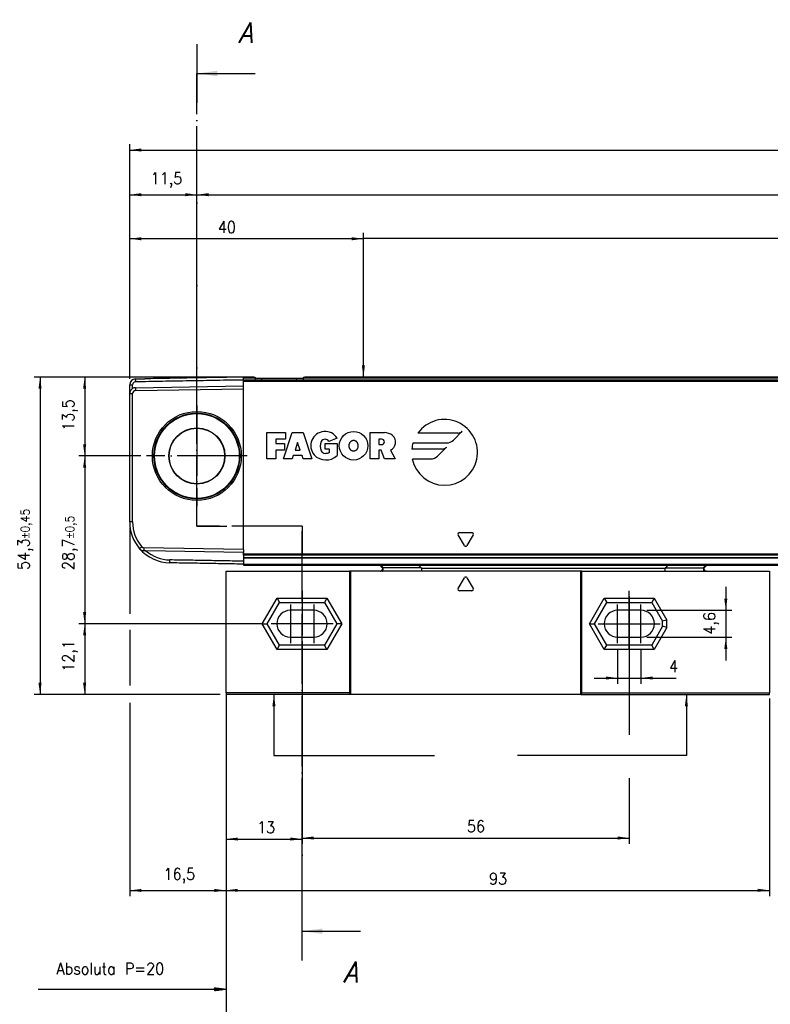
# Model space of a CAD drawing. Header units: millimetres. Extents: x -500 to 1129, y -592 to 328.
# Tile 3 of 23: x -373 to -244, y 64 to 232. Entities that reach past the tile are written whole.
import ezdxf

# ---------------------------------------------------------------- set-up
doc = ezdxf.new("R2010")
doc.units = ezdxf.units.MM
doc.linetypes.add('DOT_CENTER', pattern=[14, 12, -1, 0, -1])
doc.layers.add('1', color=7, linetype='Continuous')
doc.styles.add('CONVERTER_11', font='txt.shx', dxfattribs={"width": 0.9})
doc.styles.add('CONVERTER_12', font='txt.shx', dxfattribs={"width": 0.9, "oblique": 15})
doc.dimstyles.new('ME10_DIM_20', dxfattribs={"dimtxt": 2, "dimasz": 2, "dimexe": 1, "dimexo": 1, "dimgap": 1, "dimtad": 1, "dimdsep": 46, "dimtxsty": 'CONVERTER_11', "dimsah": 1, "dimcen": 0.09, "dimclrd": 2, "dimclre": 2, "dimclrt": 2, "dimadec": 0, "dimazin": 0, "dimtfac": 1, "dimtdec": 4, "dimtix": 1, "dimtmove": 0, "dimatfit": 3, "dimfxl": 1, "dimtolj": 1, "dimtzin": 0, "dimarcsym": 0})
doc.dimstyles.new('ME10_DIM_21', dxfattribs={"dimtxt": 2, "dimasz": 2, "dimexe": 1, "dimexo": 1, "dimgap": 1, "dimtad": 1, "dimdsep": 46, "dimtxsty": 'CONVERTER_11', "dimsah": 1, "dimcen": 0.09, "dimclrd": 2, "dimclre": 2, "dimclrt": 2, "dimadec": 0, "dimazin": 0, "dimtfac": 1, "dimtdec": 4, "dimtix": 1, "dimtmove": 0, "dimatfit": 3, "dimfxl": 1, "dimtolj": 1, "dimtzin": 0, "dimarcsym": 0})
doc.dimstyles.new('ME10_DIM_24', dxfattribs={"dimtxt": 2, "dimasz": 2, "dimexe": 1, "dimexo": 1, "dimgap": 1, "dimtad": 1, "dimdsep": 46, "dimtxsty": 'CONVERTER_11', "dimsah": 1, "dimcen": 0.09, "dimclrd": 2, "dimclre": 2, "dimclrt": 2, "dimadec": 0, "dimazin": 0, "dimtfac": 1, "dimtdec": 4, "dimtix": 1, "dimtmove": 0, "dimatfit": 3, "dimfxl": 1, "dimtolj": 1, "dimtzin": 0, "dimarcsym": 0})
doc.dimstyles.new('ME10_DIM_26', dxfattribs={"dimtxt": 2, "dimasz": 2, "dimexe": 1, "dimexo": 1, "dimgap": 1, "dimtad": 1, "dimdsep": 46, "dimtxsty": 'CONVERTER_11', "dimsah": 1, "dimcen": 0.09, "dimclrd": 2, "dimclre": 2, "dimclrt": 2, "dimadec": 0, "dimazin": 0, "dimtfac": 1, "dimtdec": 4, "dimtix": 1, "dimtmove": 0, "dimatfit": 3, "dimfxl": 1, "dimtolj": 1, "dimtzin": 0, "dimarcsym": 0})
doc.dimstyles.new('ME10_DIM_27', dxfattribs={"dimtxt": 2, "dimasz": 2, "dimexe": 1, "dimexo": 1, "dimgap": 1, "dimtad": 1, "dimdsep": 46, "dimtxsty": 'CONVERTER_11', "dimsah": 1, "dimcen": 0.09, "dimclrd": 2, "dimclre": 2, "dimclrt": 2, "dimadec": 0, "dimazin": 0, "dimtol": 1, "dimtp": 0.4, "dimtm": 0.4, "dimtfac": 0.75, "dimtdec": 0, "dimtix": 1, "dimtmove": 0, "dimatfit": 3, "dimfxl": 1, "dimtolj": 1, "dimtzin": 0, "dimarcsym": 0})
doc.dimstyles.new('ME10_DIM_28', dxfattribs={"dimtxt": 2, "dimasz": 2, "dimexe": 1, "dimexo": 1, "dimgap": 1, "dimtad": 1, "dimdsep": 46, "dimtxsty": 'CONVERTER_11', "dimsah": 1, "dimcen": 0.09, "dimclrd": 2, "dimclre": 2, "dimclrt": 2, "dimadec": 0, "dimazin": 0, "dimtol": 1, "dimtp": 0.4, "dimtm": 0.4, "dimtfac": 0.75, "dimtdec": 0, "dimtix": 1, "dimtmove": 0, "dimatfit": 3, "dimfxl": 1, "dimtolj": 1, "dimtzin": 0, "dimarcsym": 0})
doc.dimstyles.new('ME10_DIM_29', dxfattribs={"dimtxt": 2, "dimasz": 2, "dimexe": 1, "dimexo": 1, "dimgap": 1, "dimtad": 1, "dimdsep": 46, "dimtxsty": 'CONVERTER_11', "dimsah": 1, "dimcen": 0.09, "dimclrd": 2, "dimclre": 2, "dimclrt": 2, "dimadec": 0, "dimazin": 0, "dimtfac": 1, "dimtdec": 4, "dimtix": 1, "dimtmove": 0, "dimatfit": 3, "dimfxl": 1, "dimtolj": 1, "dimtzin": 0, "dimarcsym": 0})
doc.dimstyles.new('ME10_DIM_30', dxfattribs={"dimtxt": 2, "dimasz": 2, "dimexe": 1, "dimexo": 1, "dimgap": 1, "dimtad": 1, "dimdsep": 46, "dimtxsty": 'CONVERTER_11', "dimsah": 1, "dimcen": 0.09, "dimclrd": 2, "dimclre": 2, "dimclrt": 2, "dimadec": 0, "dimazin": 0, "dimtol": 1, "dimtp": 0.45, "dimtm": 0.45, "dimtfac": 0.75, "dimtdec": 0, "dimtix": 1, "dimtmove": 0, "dimatfit": 3, "dimfxl": 1, "dimtolj": 1, "dimtzin": 0, "dimarcsym": 0})
doc.dimstyles.new('ME10_DIM_31', dxfattribs={"dimtxt": 2, "dimasz": 2, "dimexe": 1, "dimexo": 1, "dimgap": 1, "dimtad": 1, "dimdsep": 46, "dimtxsty": 'CONVERTER_11', "dimsah": 1, "dimcen": 0.09, "dimclrd": 2, "dimclre": 2, "dimclrt": 2, "dimadec": 0, "dimazin": 0, "dimtfac": 1, "dimtdec": 4, "dimtix": 1, "dimtmove": 0, "dimatfit": 3, "dimfxl": 1, "dimtolj": 1, "dimtzin": 0, "dimarcsym": 0})
doc.dimstyles.new('ME10_DIM_32', dxfattribs={"dimtxt": 2, "dimasz": 2, "dimexe": 1, "dimexo": 1, "dimgap": 1, "dimtad": 1, "dimdsep": 46, "dimtxsty": 'CONVERTER_11', "dimsah": 1, "dimcen": 0.09, "dimclrd": 2, "dimclre": 2, "dimclrt": 2, "dimadec": 0, "dimazin": 0, "dimtfac": 1, "dimtdec": 4, "dimtix": 1, "dimtmove": 0, "dimatfit": 3, "dimfxl": 1, "dimtolj": 1, "dimtzin": 0, "dimarcsym": 0})
doc.dimstyles.new('ME10_DIM_33', dxfattribs={"dimtxt": 2, "dimasz": 2, "dimexe": 1, "dimexo": 1, "dimgap": 1, "dimtad": 1, "dimdsep": 46, "dimtxsty": 'CONVERTER_11', "dimsah": 1, "dimcen": 0.09, "dimclrd": 2, "dimclre": 2, "dimclrt": 2, "dimadec": 0, "dimazin": 0, "dimtfac": 1, "dimtdec": 4, "dimtix": 1, "dimtmove": 0, "dimatfit": 3, "dimfxl": 1, "dimtolj": 1, "dimtzin": 0, "dimarcsym": 0})
doc.dimstyles.new('ME10_DIM_34', dxfattribs={"dimtxt": 2, "dimasz": 2, "dimexe": 1, "dimexo": 1, "dimgap": 1, "dimtad": 1, "dimdsep": 46, "dimtxsty": 'CONVERTER_11', "dimsah": 1, "dimcen": 0.09, "dimclrd": 2, "dimclre": 2, "dimclrt": 2, "dimadec": 0, "dimazin": 0, "dimtfac": 1, "dimtdec": 4, "dimtix": 1, "dimtmove": 0, "dimatfit": 3, "dimfxl": 1, "dimtolj": 1, "dimtzin": 0, "dimarcsym": 0})
doc.dimstyles.new('ME10_DIM_35', dxfattribs={"dimtxt": 2, "dimasz": 2, "dimexe": 1, "dimexo": 1, "dimgap": 1, "dimtad": 1, "dimdsep": 46, "dimtxsty": 'CONVERTER_11', "dimsah": 1, "dimcen": 0.09, "dimclrd": 2, "dimclre": 2, "dimclrt": 2, "dimadec": 0, "dimazin": 0, "dimtfac": 1, "dimtdec": 4, "dimtix": 1, "dimtmove": 0, "dimatfit": 3, "dimfxl": 1, "dimtolj": 1, "dimtzin": 0, "dimarcsym": 0})
doc.dimstyles.new('ME10_DIM_36', dxfattribs={"dimtxt": 2, "dimasz": 2, "dimexe": 1, "dimexo": 1, "dimgap": 1, "dimtad": 1, "dimdsep": 46, "dimtxsty": 'CONVERTER_11', "dimsah": 1, "dimcen": 0.09, "dimclrd": 2, "dimclre": 2, "dimclrt": 2, "dimadec": 0, "dimazin": 0, "dimtol": 1, "dimtp": 0.5, "dimtm": 0.5, "dimtfac": 0.75, "dimtdec": 0, "dimtix": 1, "dimtmove": 0, "dimatfit": 3, "dimfxl": 1, "dimtolj": 1, "dimtzin": 0, "dimarcsym": 0})
doc.dimstyles.new('ME10_DIM_41', dxfattribs={"dimtxt": 2, "dimasz": 2, "dimexe": 1, "dimexo": 1, "dimgap": 1, "dimtad": 1, "dimdsep": 46, "dimtxsty": 'CONVERTER_11', "dimsah": 1, "dimcen": 0.09, "dimclrd": 2, "dimclre": 2, "dimclrt": 2, "dimadec": 0, "dimazin": 0, "dimtfac": 1, "dimtdec": 4, "dimtix": 1, "dimtmove": 0, "dimatfit": 3, "dimfxl": 1, "dimtolj": 1, "dimtzin": 0, "dimarcsym": 0})
doc.dimstyles.new('ME10_DIM_42', dxfattribs={"dimtxt": 2, "dimasz": 2, "dimexe": 1, "dimexo": 1, "dimgap": 1, "dimtad": 1, "dimdsep": 46, "dimtxsty": 'CONVERTER_11', "dimsah": 1, "dimcen": 0.09, "dimclrd": 2, "dimclre": 2, "dimclrt": 2, "dimadec": 0, "dimazin": 0, "dimtfac": 1, "dimtdec": 4, "dimtix": 1, "dimtmove": 0, "dimatfit": 3, "dimfxl": 1, "dimtolj": 1, "dimtzin": 0, "dimarcsym": 0})
doc.dimstyles.get("Standard").update_dxf_attribs({"dimtxt": 0.18, "dimasz": 0.18, "dimexe": 0.18, "dimexo": 0.0625, "dimgap": 0.09, "dimtad": 0, "dimtih": 1, "dimtoh": 1, "dimdec": 4, "dimzin": 0, "dimdsep": 46, "dimtxsty": 'Standard', "dimcen": 0.09, "dimadec": 0, "dimazin": 0, "dimtfac": 1, "dimtdec": 4, "dimtofl": 0, "dimtmove": 0, "dimatfit": 3, "dimfxl": 1, "dimtolj": 1, "dimtzin": 0, "dimarcsym": 0})

# ---------------------------------------------------------------- blocks, each defined once
blk = doc.blocks.new('CABEZA_RANURADA_REGLA_S__41', base_point=(-337.3, 117.05))
at = {"color": 7, "linetype": 'Continuous'}
for p, q in [((-337.3, 138.15), (-316.17, 138.15)), ((-337.3, 117.35), (-337.3, 138.15)), ((-316, 138.15), (-316.17, 138.15)), ((-316.17, 138.15), (-316.17, 117.35)), ((-316, 138.15), (-316, 117.05)), ((-310.93, 138.15), (-316, 138.15)), ((-311, 139.15), (-310.51, 138.66)), ((-310.52, 138.15), (-310.93, 138.15)), ((-303.9, 138.15), (-310.52, 138.15)), ((-303.9, 138.74), (-304.31, 139.15)), ((-276.6, 138.15), (-303.9, 138.15)), ((-276.6, 117.05), (-276.6, 138.15)), ((-276.43, 138.15), (-276.6, 138.15)), ((-276.43, 117.35), (-276.43, 138.15)), ((-276.43, 138.15), (-262.11, 138.15)), ((-261.7, 139.15), (-262.11, 138.74)), ((-262.11, 138.15), (-255.51, 138.15)), ((-255.52, 138.66), (-255.03, 139.15)), ((-255.51, 138.15), (-255.09, 138.15)), ((-255.09, 138.15), (-244.3, 138.15)), ((-244.3, 138.15), (-244.3, 117.35)), ((-297.58, 135.18), (-296.52, 137.03)), ((-296.08, 137.03), (-295.02, 135.18)), ((-295.23, 134.8), (-297.37, 134.8)), ((-328.57, 133.55), (-328.14, 132.8)), ((-320.03, 133.55), (-320.46, 132.8)), ((-272.57, 133.55), (-272.14, 132.8)), ((-264.03, 133.55), (-264.46, 132.8)), ((-330.25, 129.15), (-328.14, 132.8)), ((-328.14, 132.8), (-320.46, 132.8)), ((-322.3, 131.45), (-326.3, 131.45)), ((-320.46, 132.8), (-318.35, 129.15)), ((-274.25, 129.15), (-272.14, 132.8)), ((-272.14, 132.8), (-264.46, 132.8)), ((-266.3, 131.45), (-270.3, 131.45)), ((-264.46, 132.8), (-262.6, 129.58)), ((-261.85, 129.78), (-262.6, 129.58)), ((-331.11, 129.15), (-330.25, 129.15)), ((-328.14, 125.5), (-330.25, 129.15)), ((-318.35, 129.15), (-320.46, 125.5)), ((-317.49, 129.15), (-318.35, 129.15)), ((-275.11, 129.15), (-274.25, 129.15)), ((-272.14, 125.5), (-274.25, 129.15)), ((-262.6, 128.72), (-264.46, 125.5)), ((-262.6, 128.72), (-262.6, 129.58)), ((-261.85, 128.52), (-262.6, 128.72)), ((-326.3, 126.85), (-322.3, 126.85)), ((-270.3, 126.85), (-266.3, 126.85)), ((-328.57, 124.75), (-328.14, 125.5)), ((-320.46, 125.5), (-328.14, 125.5)), ((-320.03, 124.75), (-320.46, 125.5)), ((-272.57, 124.75), (-272.14, 125.5)), ((-264.46, 125.5), (-272.14, 125.5)), ((-264.03, 124.75), (-264.46, 125.5)), ((-316.17, 117.35), (-337.3, 117.35)), ((-337.3, 117.35), (-337.3, 117.05)), ((-316, 117.05), (-337.3, 117.05)), ((-316, 117.05), (-316.17, 117.35)), ((-276.6, 117.05), (-316, 117.05)), ((-276.43, 117.35), (-276.6, 117.05)), ((-276.6, 117.05), (-262.25, 117.05)), ((-276.43, 117.35), (-244.3, 117.35)), ((-262.25, 117.05), (-261, 117.05)), ((-261, 117.05), (-259.75, 117.05)), ((-259.75, 117.05), (-244.3, 117.05)), ((-244.3, 117.05), (-244.3, 117.35))]:
    blk.add_line(p, q, dxfattribs=at)
at = {"color": 3, "linetype": 'Continuous'}
for p, q in [((-310.84, 139.15), (-310.43, 138.74)), ((-303.9, 138.74), (-310.43, 138.74)), ((-303.85, 138.65), (-262.16, 138.65)), ((-262.11, 138.74), (-255.6, 138.74)), ((-255.6, 138.74), (-255.19, 139.15)), ((-331.11, 129.15), (-328.57, 133.55)), ((-328.57, 133.55), (-320.03, 133.55)), ((-320.03, 133.55), (-317.49, 129.15)), ((-275.11, 129.15), (-272.57, 133.55)), ((-272.57, 133.55), (-264.03, 133.55)), ((-264.03, 133.55), (-261.85, 129.78)), ((-261.85, 128.52), (-261.85, 129.78)), ((-328.57, 124.75), (-331.11, 129.15)), ((-317.49, 129.15), (-320.03, 124.75)), ((-272.57, 124.75), (-275.11, 129.15)), ((-261.85, 128.52), (-264.03, 124.75)), ((-320.03, 124.75), (-328.57, 124.75)), ((-264.03, 124.75), (-272.57, 124.75))]:
    blk.add_line(p, q, dxfattribs=at)
at = {"color": 7, "linetype": 'Continuous'}
for centre, radius, start, end in [((-303.98, 138.64), 0.131, 3.7675, 48.9854), ((-262.03, 138.64), 0.13, 131.0124, 176.2306), ((-296.3, 136.9), 0.25, 30, 150), ((-297.37, 135.05), 0.25, 150, 270), ((-295.23, 135.05), 0.25, 270, 30), ((-326.3, 129.15), 2.3, 90, 270), ((-322.3, 129.15), 2.3, 270, 90), ((-270.3, 129.15), 2.3, 90, 270), ((-266.3, 129.15), 2.3, 270, 90)]:
    blk.add_arc(centre, radius, start, end, dxfattribs=at)
for points, knots in [([(-310.93, 138.15), (-310.91, 138.15), (-310.84, 138.16), (-310.73, 138.22), (-310.61, 138.31), (-310.53, 138.44), (-310.49, 138.55), (-310.49, 138.62), (-310.5, 138.65), (-310.51, 138.66)], [0, 0, 0, 0, 0.0741131, 0.2021641, 0.3703055, 0.5215737, 0.6576733, 0.7087042, 0.7462658, 0.7462658, 0.7462658, 0.7462658]), ([(-303.85, 138.65), (-303.85, 138.58), (-303.85, 138.47), (-303.87, 138.31), (-303.87, 138.21), (-303.89, 138.16), (-303.9, 138.15)], [0, 0, 0, 0, 0.1945783, 0.3538246, 0.4620183, 0.5052321, 0.5052321, 0.5052321, 0.5052321]), ([(-262.11, 138.15), (-262.12, 138.16), (-262.14, 138.21), (-262.14, 138.31), (-262.16, 138.47), (-262.16, 138.58), (-262.16, 138.65)], [0, 0, 0, 0, 0.0431727, 0.1513554, 0.3105983, 0.5051762, 0.5051762, 0.5051762, 0.5051762]), ([(-255.52, 138.66), (-255.53, 138.64), (-255.55, 138.59), (-255.52, 138.49), (-255.47, 138.4), (-255.4, 138.3), (-255.29, 138.21), (-255.18, 138.16), (-255.11, 138.15), (-255.09, 138.15)], [0, 0, 0, 0, 0.0620833, 0.1761379, 0.2724647, 0.3813167, 0.5449043, 0.6708685, 0.7457629, 0.7457629, 0.7457629, 0.7457629])]:
    blk.add_open_spline(points, degree=3, knots=knots, dxfattribs=at)
at = {"color": 3, "linetype": 'Continuous'}
for points, knots in [([(-310.52, 138.15), (-310.5, 138.17), (-310.46, 138.21), (-310.45, 138.35), (-310.43, 138.53), (-310.43, 138.67), (-310.43, 138.74)], [0, 0, 0, 0, 0.0612673, 0.1973464, 0.391351, 0.6083017, 0.6083017, 0.6083017, 0.6083017]), ([(-310.43, 138.74), (-310.44, 138.73), (-310.46, 138.71), (-310.48, 138.68), (-310.5, 138.67), (-310.51, 138.66), (-310.51, 138.66)], [0, 0, 0, 0, 0.0443949, 0.0806482, 0.1079614, 0.1118633, 0.1118633, 0.1118633, 0.1118633]), ([(-255.6, 138.74), (-255.6, 138.67), (-255.6, 138.53), (-255.58, 138.35), (-255.57, 138.21), (-255.52, 138.17), (-255.51, 138.15)], [0, 0, 0, 0, 0.2168263, 0.4106589, 0.5465665, 0.6076479, 0.6076479, 0.6076479, 0.6076479]), ([(-255.52, 138.66), (-255.52, 138.66), (-255.52, 138.67), (-255.54, 138.68), (-255.56, 138.71), (-255.58, 138.73), (-255.6, 138.74)], [0, 0, 0, 0, 0.0104252, 0.0208504, 0.0659319, 0.1120602, 0.1120602, 0.1120602, 0.1120602])]:
    blk.add_open_spline(points, degree=3, knots=knots, dxfattribs=at)
at = {"layer": '1', "color": 2, "linetype": 'DOT_CENTER'}
for p, q in [((-324.3, 134.8), (-324.3, 127.15)), ((-268.3, 124.75), (-268.3, 134.8)), ((-326.3, 132.45), (-326.3, 125.85)), ((-322.3, 132.45), (-322.3, 125.85)), ((-270.3, 125.85), (-270.3, 132.45)), ((-266.3, 125.85), (-266.3, 132.45)), ((-319, 129.15), (-329.6, 129.15)), ((-273.6, 129.15), (-263, 129.15))]:
    blk.add_line(p, q, dxfattribs=at)
blk = doc.blocks.new('REGLA_S-770__42', base_point=(-353.8, 139.15))
at = {"color": 7, "linetype": 'Continuous'}
for p, q in [((-352.82, 171.03), (-351.22, 171.05)), ((-334.3, 171.15), (-334.3, 171.35)), ((-333.3, 171.35), (-334.3, 171.35)), ((-334.3, 170.86), (-334.3, 171.15)), ((-334.3, 170.84), (-334.3, 170.86)), ((-334.3, 170.66), (-334.3, 170.84)), ((-334.3, 169.85), (-334.3, 170.66)), ((-332.56, 171.35), (-333.3, 171.35)), ((-332.27, 171.15), (-331.2, 171.15)), ((-331.2, 171.15), (-325.2, 171.15)), ((-325.2, 171.15), (-324.13, 171.15)), ((-203.87, 171.35), (-323.84, 171.35)), ((-353.8, 168.53), (-353.8, 170.03)), ((-353.8, 146.57), (-353.8, 168.53)), ((-353.3, 146.57), (-353.3, 168.53)), ((-352.82, 169.53), (-334.3, 169.85)), ((-352.81, 169.03), (-334.3, 169.35)), ((-334.3, 169.35), (-334.3, 169.85)), ((-334.3, 141.85), (-334.3, 169.35)), ((-351.04, 141.64), (-351.36, 141.65)), ((-334.3, 141.85), (-351.35, 142.15)), ((-334.3, 141.36), (-351.04, 141.64)), ((-334.3, 141.85), (-334.3, 141.36)), ((-334.3, 140.43), (-334.31, 139.85)), ((-334.31, 139.85), (-334.3, 139.35)), ((-334.3, 141.05), (-334.3, 141.36)), ((-334.3, 140.88), (-334.3, 141.05)), ((-334.3, 140.88), (-334.3, 140.45)), ((-334.3, 140.45), (-334.3, 140.43)), ((-334.3, 140.43), (-203.26, 140.43)), ((-334.3, 139.35), (-334.3, 139.15)), ((-334.3, 139.15), (-203.14, 139.15))]:
    blk.add_line(p, q, dxfattribs=at)
at = {"color": 3, "linetype": 'Continuous'}
for p, q in [((-352.81, 170.83), (-352.82, 171.03)), ((-352.81, 170.83), (-352.81, 170.53)), ((-332.27, 171.15), (-334.3, 171.15)), ((-334.3, 170.66), (-203.41, 170.66)), ((-331.2, 170.86), (-331.2, 171.15)), ((-325.2, 170.86), (-325.2, 171.15)), ((-203.74, 171.15), (-324.13, 171.15)), ((-353.8, 170.03), (-353.3, 170.03)), ((-353.8, 168.53), (-353.3, 168.53)), ((-352.82, 169.53), (-352.81, 169.03)), ((-330.3, 157.35), (-330.3, 161.85)), ((-330.3, 161.85), (-327.11, 161.85)), ((-327.49, 157.35), (-325.99, 161.85)), ((-327.11, 161.85), (-327.11, 160.72)), ((-325.99, 161.85), (-324.11, 161.85)), ((-324.11, 161.85), (-322.61, 157.35)), ((-312.65, 157.35), (-312.65, 161.85)), ((-312.65, 161.85), (-310.21, 161.85)), ((-297.61, 161.77), (-304.47, 161.77)), ((-298.37, 160.57), (-296.87, 162.07)), ((-328.8, 160.72), (-328.8, 159.97)), ((-327.11, 160.72), (-328.8, 160.72)), ((-325.05, 160.16), (-325.49, 158.85)), ((-324.61, 158.85), (-325.05, 160.16)), ((-318.3, 160.91), (-319.7, 160.35)), ((-310.68, 160.72), (-311.15, 160.72)), ((-311.15, 160.72), (-311.15, 159.79)), ((-305.3, 160.08), (-299.57, 160.08)), ((-328.8, 159.97), (-327.3, 159.97)), ((-328.8, 158.85), (-328.8, 157.35)), ((-327.3, 158.85), (-328.8, 158.85)), ((-327.3, 159.97), (-327.3, 158.85)), ((-325.49, 158.85), (-324.61, 158.85)), ((-320.35, 159.97), (-318.29, 159.97)), ((-320.35, 159.04), (-320.35, 159.97)), ((-319.6, 159.04), (-320.35, 159.04)), ((-319.6, 158.47), (-319.6, 159.04)), ((-318.29, 159.97), (-318.29, 157.91)), ((-311.15, 159.79), (-310.68, 159.79)), ((-310.77, 158.85), (-311.15, 158.85)), ((-311.15, 158.85), (-311.15, 157.35)), ((-310.21, 157.35), (-310.77, 158.85)), ((-309.17, 158.85), (-308.34, 157.35)), ((-300.34, 159.04), (-305.51, 159.04)), ((-301.1, 157.84), (-299.6, 159.34)), ((-328.8, 157.35), (-330.3, 157.35)), ((-325.99, 157.35), (-327.49, 157.35)), ((-325.8, 157.91), (-325.99, 157.35)), ((-324.3, 157.91), (-325.8, 157.91)), ((-324.11, 157.35), (-324.3, 157.91)), ((-322.61, 157.35), (-324.11, 157.35)), ((-311.15, 157.35), (-312.65, 157.35)), ((-308.34, 157.35), (-310.21, 157.35)), ((-305.42, 157.35), (-302.3, 157.35)), ((-353.3, 146.57), (-353.8, 146.57)), ((-296.52, 142.53), (-297.58, 144.37)), ((-297.37, 144.75), (-295.23, 144.75)), ((-295.02, 144.37), (-296.08, 142.53)), ((-351.72, 142.32), (-352.1, 141.99)), ((-351.35, 142.15), (-351.36, 141.65)), ((-346.92, 139.57), (-346.92, 140.07)), ((-203.68, 141.05), (-334.3, 141.05)), ((-203.56, 140.88), (-334.3, 140.88)), ((-203.27, 140.45), (-334.3, 140.45)), ((-334.3, 139.35), (-203.01, 139.35))]:
    blk.add_line(p, q, dxfattribs=at)
at = {"color": 2, "linetype": 'Continuous'}
blk.add_line((-334.3, 170.86), (-203.54, 170.86), dxfattribs=at)
at = {"color": 7, "linetype": 'Continuous'}
for radius in [7.61, 7.35, 7.25, 4.8, 4.75]:
    blk.add_circle((-342.3, 157.85), radius, dxfattribs=at)
at = {"color": 3, "linetype": 'Continuous'}
blk.add_circle((-315.48, 159.6), 2.44, dxfattribs=at)
at = {"color": 7, "linetype": 'Continuous'}
for centre, radius, start, end in [((-352.8, 170.03), 1, 91, 180), ((-352.8, 170.03), 0.5, 91.5077, 179.9953), ((-352.8, 168.53), 1, 120.005, 180), ((-352.8, 168.53), 1, 91, 120.005), ((-352.8, 168.53), 0.5, 91, 180), ((-346.8, 146.57), 7, 180, 220.8142), ((-346.8, 146.57), 6.5, 180, 220.8142), ((-346.8, 146.57), 7, 220.8142, 269), ((-351.34, 142.65), 1, 220.8142, 269), ((-351.34, 142.65), 0.5, 220.8142, 269), ((-346.8, 146.57), 6.5, 229.2891, 268.9325)]:
    blk.add_arc(centre, radius, start, end, dxfattribs=at)
at = {"color": 3, "linetype": 'Continuous'}
for centre, radius, start, end in [((-299.91, 158.47), 5.63, 191.537, 144.197), ((-320.36, 159.6), 2.44, 32.579, 219.5977), ((-310.21, 159.65), 2.2, 50.7613, 90), ((-297.61, 162.81), 1.04, 270, 315), ((-319.23, 159.5), 1.97, 154.6231, 202.6199), ((-320.36, 159.97), 0.752, 29.9189, 150.0811), ((-310.68, 160.26), 0.469, 270, 90), ((-309.76, 160.21), 1.48, 293.2767, 50.7613), ((-299.91, 158.47), 5.63, 163.4412, 174.2608), ((-299.57, 161.77), 1.69, 270, 315), ((-320.35, 159.04), 0.75, 202.6199, 270), ((-320.35, 159.88), 1.59, 270, 298.0725), ((-300.34, 160.08), 1.04, 270, 315), ((-320.2, 159.96), 2.8, 223.129, 312.9833), ((-302.3, 159.04), 1.69, 270, 315), ((-297.37, 144.5), 0.25, 90, 210), ((-295.23, 144.5), 0.25, 330, 90), ((-296.3, 142.65), 0.25, 210, 330)]:
    blk.add_arc(centre, radius, start, end, dxfattribs=at)
at = {"color": 7, "linetype": 'Continuous'}
for points, knots in [([(-334.3, 170.84), (-335.84, 170.82), (-338.93, 170.77), (-343.55, 170.69), (-348.18, 170.61), (-351.27, 170.55), (-352.81, 170.53)], [0, 0, 0, 0, 4.625621, 9.251315, 13.885213, 18.515919, 18.515919, 18.515919, 18.515919]), ([(-334.3, 171.35), (-335.84, 171.32), (-338.93, 171.27), (-343.29, 171.19), (-347.38, 171.12), (-349.94, 171.08), (-351.22, 171.05)], [0, 0, 0, 0, 4.625706, 9.251412, 13.085721, 16.920029, 16.920029, 16.920029, 16.920029]), ([(-332.56, 171.35), (-332.53, 171.35), (-332.47, 171.34), (-332.38, 171.3), (-332.3, 171.25), (-332.28, 171.18), (-332.27, 171.15)], [0, 0, 0, 0, 0.090928, 0.1806192, 0.2896018, 0.3846964, 0.3846964, 0.3846964, 0.3846964]), ([(-324.13, 171.15), (-324.12, 171.18), (-324.1, 171.25), (-324.02, 171.3), (-323.93, 171.34), (-323.87, 171.35), (-323.84, 171.35)], [0, 0, 0, 0, 0.0950945, 0.2040772, 0.2937684, 0.3846964, 0.3846964, 0.3846964, 0.3846964]), ([(-353.3, 169.39), (-353.3, 169.5), (-353.3, 169.71), (-353.3, 169.92), (-353.3, 170.03)], [0, 0, 0, 0, 0.3170095, 0.6340198, 0.6340198, 0.6340198, 0.6340198]), ([(-334.31, 139.85), (-335.36, 139.87), (-337.45, 139.91), (-340.61, 139.96), (-343.76, 140.02), (-345.87, 140.05), (-346.92, 140.07)], [0, 0, 0, 0, 3.148169, 6.296338, 9.456596, 12.616096, 12.616096, 12.616096, 12.616096]), ([(-334.3, 139.35), (-335.35, 139.37), (-337.45, 139.41), (-340.61, 139.46), (-343.76, 139.52), (-345.87, 139.55), (-346.92, 139.57)], [0, 0, 0, 0, 3.15166, 6.30332, 9.463705, 12.62409, 12.62409, 12.62409, 12.62409])]:
    blk.add_open_spline(points, degree=3, knots=knots, dxfattribs=at)
for points in [[(-332.27, 170.86), (-332.27, 170.91), (-332.27, 171), (-332.27, 171.1), (-332.27, 171.15)], [(-324.13, 171.15), (-324.13, 171.1), (-324.13, 171), (-324.13, 170.91), (-324.13, 170.86)]]:
    blk.add_open_spline(points, degree=3, dxfattribs=at)
at = {"color": 3, "linetype": 'Continuous'}
blk.add_open_spline([(-315.48, 160.54), (-315.49, 160.54), (-315.52, 160.54), (-315.58, 160.53), (-315.67, 160.51), (-315.76, 160.47), (-315.86, 160.41), (-315.96, 160.33), (-316.04, 160.22), (-316.1, 160.12), (-316.15, 160.03), (-316.19, 159.91), (-316.22, 159.8), (-316.23, 159.69), (-316.23, 159.6), (-316.23, 159.48), (-316.21, 159.34), (-316.16, 159.2), (-316.1, 159.07), (-316.05, 158.98), (-315.99, 158.91), (-315.93, 158.84), (-315.83, 158.76), (-315.72, 158.71), (-315.6, 158.67), (-315.49, 158.66), (-315.37, 158.67), (-315.28, 158.69), (-315.19, 158.73), (-315.12, 158.77), (-315.04, 158.83), (-314.97, 158.9), (-314.91, 158.98), (-314.86, 159.07), (-314.8, 159.2), (-314.75, 159.36), (-314.73, 159.53), (-314.73, 159.71), (-314.76, 159.87), (-314.8, 160), (-314.84, 160.1), (-314.89, 160.17), (-314.93, 160.23), (-314.98, 160.3), (-315.06, 160.38), (-315.14, 160.44), (-315.24, 160.49), (-315.33, 160.52), (-315.41, 160.53), (-315.46, 160.54), (-315.47, 160.54), (-315.48, 160.54)], degree=3, knots=[0, 0, 0, 0, 0.034231, 0.07521, 0.197599, 0.299731, 0.376674, 0.533215, 0.703837, 0.771814, 0.873487, 1.004329, 1.161722, 1.228284, 1.321711, 1.437519, 1.572287, 1.743813, 1.885155, 1.994213, 2.066212, 2.157344, 2.281032, 2.428793, 2.5263, 2.657824, 2.758894, 2.886962, 2.94771, 3.029527, 3.130784, 3.251427, 3.321008, 3.428874, 3.569936, 3.741826, 3.921799, 4.100676, 4.277662, 4.406914, 4.514261, 4.597512, 4.653336, 4.737848, 4.849137, 4.98048, 5.061468, 5.162609, 5.280909, 5.298536, 5.316127, 5.316127, 5.316127, 5.316127], dxfattribs=at)
at = {"layer": '1', "color": 2, "linetype": 'DOT_CENTER'}
for p, q in [((-342.3, 166.46), (-342.3, 149.24)), ((-333.69, 157.85), (-350.91, 157.85))]:
    blk.add_line(p, q, dxfattribs=at)
blk = doc.blocks.new('REGLA_S2-770__43', base_point=(-353.8, 117.05))
for name, p in [('REGLA_S-770__42', (-353.8, 139.15)), ('CABEZA_RANURADA_REGLA_S__41', (-337.3, 117.05))]:
    blk.add_blockref(name, p)
blk = doc.blocks.new('*D69')
at = {"layer": '1', "color": 2, "linetype": 'Continuous'}
for p, q in [((-251.77, 135.45), (-251.77, 131.45)), ((-265.3, 131.45), (-250.77, 131.45)), ((-251.77, 131.45), (-251.77, 126.85)), ((-265.3, 126.85), (-250.77, 126.85)), ((-251.77, 126.85), (-251.77, 122.85))]:
    blk.add_line(p, q, dxfattribs=at)
at = {"layer": '1', "color": 2}
for points in [[(-252.04, 133.45), (-251.51, 133.45), (-251.77, 131.45)], [(-251.51, 124.85), (-252.04, 124.85), (-251.77, 126.85)]]:
    blk.add_solid(points, dxfattribs=at)
at = {"layer": '1', "color": 2, "insert": (-252.97, 127.3), "char_height": 2, "attachment_point": 7, "rotation": 90, "line_spacing_factor": 0.60024, "style": 'CONVERTER_11'}
blk.add_mtext('4,6', dxfattribs=at)
blk = doc.blocks.new('*D70')
at = {"layer": '1', "color": 2, "linetype": 'Continuous'}
for p, q in [((-270.3, 124.85), (-270.3, 118.87)), ((-266.3, 124.85), (-266.3, 118.87)), ((-274.3, 119.87), (-270.3, 119.87)), ((-270.3, 119.87), (-266.3, 119.87)), ((-266.3, 119.87), (-260.3, 119.87))]:
    blk.add_line(p, q, dxfattribs=at)
at = {"layer": '1', "color": 2}
for points in [[(-272.3, 119.61), (-272.3, 120.13), (-270.3, 119.87)], [(-264.3, 120.13), (-264.3, 119.61), (-266.3, 119.87)]]:
    blk.add_solid(points, dxfattribs=at)
at = {"layer": '1', "color": 2, "insert": (-261.5, 120.87), "char_height": 2, "attachment_point": 7, "rotation": 0.0001, "line_spacing_factor": 0.60024, "style": 'CONVERTER_11'}
blk.add_mtext('4', dxfattribs=at)
blk = doc.blocks.new('*D73')
at = {"layer": '1', "color": 2, "linetype": 'Continuous'}
for p, q in [((-353.8, 171.03), (-353.8, 196)), ((-313.8, 172.35), (-313.8, 196)), ((-313.8, 195), (-353.8, 195))]:
    blk.add_line(p, q, dxfattribs=at)
at = {"layer": '1', "color": 2}
for points in [[(-351.8, 195.26), (-351.8, 194.74), (-353.8, 195)], [(-315.8, 194.74), (-315.8, 195.26), (-313.8, 195)]]:
    blk.add_solid(points, dxfattribs=at)
at = {"layer": '1', "color": 2, "insert": (-338.7, 196), "char_height": 2, "attachment_point": 7, "rotation": 0.0001, "line_spacing_factor": 0.60024, "style": 'CONVERTER_11'}
blk.add_mtext('40', dxfattribs=at)
blk = doc.blocks.new('*D75')
at = {"layer": '1', "color": 2, "linetype": 'Continuous'}
for p, q in [((-353.8, 171.03), (-353.8, 203.53)), ((-353.8, 202.53), (-342.3, 202.53)), ((-342.3, 167.46), (-342.3, 203.53))]:
    blk.add_line(p, q, dxfattribs=at)
at = {"layer": '1', "color": 2}
for points in [[(-351.8, 202.8), (-351.8, 202.27), (-353.8, 202.53)], [(-344.3, 202.27), (-344.3, 202.8), (-342.3, 202.53)]]:
    blk.add_solid(points, dxfattribs=at)
at = {"layer": '1', "color": 2, "insert": (-350.2, 203.73), "char_height": 2, "attachment_point": 7, "rotation": 0.0001, "line_spacing_factor": 0.60024, "style": 'CONVERTER_11'}
blk.add_mtext('11,5', dxfattribs=at)
blk = doc.blocks.new('*D76')
at = {"layer": '1', "color": 2, "linetype": 'Continuous'}
for p, q in [((-342.3, 167.46), (-342.3, 203.53)), ((-342.3, 202.53), (-40.27, 202.53)), ((-40.27, 199.14), (-40.27, 203.53)), ((-40.27, 167.46), (-40.27, 191.41))]:
    blk.add_line(p, q, dxfattribs=at)
at = {"layer": '1', "color": 2}
for points in [[(-340.3, 202.8), (-340.3, 202.27), (-342.3, 202.53)], [(-42.27, 202.27), (-42.27, 202.8), (-40.27, 202.53)]]:
    blk.add_solid(points, dxfattribs=at)
at = {"layer": '1', "color": 2, "insert": (-196.6, 203.53), "char_height": 2, "attachment_point": 7, "rotation": 0.0001, "line_spacing_factor": 0.60024, "style": 'CONVERTER_11'}
blk.add_mtext('\\C2;\\C2;\\C2;(CM+115)\\C2;\\H1.5;{\\Fgdt;`}0,4\\C2;', dxfattribs=at)
blk = doc.blocks.new('*D77')
at = {"layer": '1', "color": 2, "linetype": 'Continuous'}
for p, q in [((-353.8, 171.03), (-353.8, 211.18)), ((-28.77, 171.03), (-28.77, 211.18)), ((-353.8, 210.18), (-28.77, 210.18))]:
    blk.add_line(p, q, dxfattribs=at)
at = {"layer": '1', "color": 2}
for points in [[(-351.8, 210.44), (-351.8, 209.91), (-353.8, 210.18)], [(-30.77, 209.91), (-30.77, 210.44), (-28.77, 210.18)]]:
    blk.add_solid(points, dxfattribs=at)
at = {"layer": '1', "color": 2, "insert": (-197.05, 211.18), "char_height": 2, "attachment_point": 7, "rotation": 0.0001, "line_spacing_factor": 0.60024, "style": 'CONVERTER_11'}
blk.add_mtext('\\C2;(CM+138)\\C2;\\H1.5;{\\Fgdt;`}0,4', dxfattribs=at)
blk = doc.blocks.new('*D78')
at = {"layer": '1', "color": 2, "linetype": 'Continuous'}
for p, q in [((-335.3, 171.35), (-362.5, 171.35)), ((-361.5, 171.35), (-361.5, 157.85)), ((-351.91, 157.85), (-362.5, 157.85))]:
    blk.add_line(p, q, dxfattribs=at)
at = {"layer": '1', "color": 2}
for points in [[(-361.24, 169.35), (-361.77, 169.35), (-361.5, 171.35)], [(-361.77, 159.85), (-361.24, 159.85), (-361.5, 157.85)]]:
    blk.add_solid(points, dxfattribs=at)
at = {"layer": '1', "color": 2, "insert": (-362.7, 162.15), "char_height": 2, "attachment_point": 7, "rotation": 90, "line_spacing_factor": 0.60024, "style": 'CONVERTER_11'}
blk.add_mtext('13,5', dxfattribs=at)
blk = doc.blocks.new('*D79')
at = {"layer": '1', "color": 2, "linetype": 'Continuous'}
for p, q in [((-335.3, 171.35), (-370.14, 171.35)), ((-369.14, 171.35), (-369.14, 117.05)), ((-338.3, 117.05), (-370.14, 117.05))]:
    blk.add_line(p, q, dxfattribs=at)
at = {"layer": '1', "color": 2}
for points in [[(-368.88, 169.35), (-369.4, 169.35), (-369.14, 171.35)], [(-369.4, 119.05), (-368.88, 119.05), (-369.14, 117.05)]]:
    blk.add_solid(points, dxfattribs=at)
at = {"layer": '1', "color": 2, "insert": (-370.34, 138.36), "char_height": 2, "attachment_point": 7, "rotation": 90, "line_spacing_factor": 0.60024, "style": 'CONVERTER_11'}
blk.add_mtext('\\C2;54,3\\C2;\\H1.5;{\\Fgdt;`}0,45', dxfattribs=at)
blk = doc.blocks.new('*D80')
at = {"layer": '1', "color": 2, "linetype": 'Continuous'}
for p, q in [((-337.3, 116.35), (-337.3, 91.33)), ((-324.3, 77.56), (-324.3, 93.33)), ((-337.3, 92.33), (-324.3, 92.33))]:
    blk.add_line(p, q, dxfattribs=at)
at = {"layer": '1', "color": 2}
for points in [[(-335.3, 92.59), (-335.3, 92.07), (-337.3, 92.33)], [(-326.3, 92.07), (-326.3, 92.59), (-324.3, 92.33)]]:
    blk.add_solid(points, dxfattribs=at)
at = {"layer": '1', "color": 2, "insert": (-332, 93.33), "char_height": 2, "attachment_point": 7, "rotation": 0.0001, "line_spacing_factor": 0.60024, "style": 'CONVERTER_11'}
blk.add_mtext('13', dxfattribs=at)
blk = doc.blocks.new('*D81')
at = {"layer": '1', "color": 2, "linetype": 'Continuous'}
for p, q in [((-353.8, 145.57), (-353.8, 130.86)), ((-353.8, 128.1), (-353.8, 118.59)), ((-337.3, 116.35), (-337.3, 82.54)), ((-353.8, 115.61), (-353.8, 82.54)), ((-353.8, 83.54), (-337.3, 83.54))]:
    blk.add_line(p, q, dxfattribs=at)
at = {"layer": '1', "color": 2}
for points in [[(-351.8, 83.8), (-351.8, 83.28), (-353.8, 83.54)], [(-339.3, 83.28), (-339.3, 83.8), (-337.3, 83.54)]]:
    blk.add_solid(points, dxfattribs=at)
at = {"layer": '1', "color": 2, "insert": (-348, 84.74), "char_height": 2, "attachment_point": 7, "rotation": 0.0001, "line_spacing_factor": 0.60024, "style": 'CONVERTER_11'}
blk.add_mtext('16,5', dxfattribs=at)
blk = doc.blocks.new('*D82')
at = {"layer": '1', "color": 2, "linetype": 'Continuous'}
for p, q in [((-337.3, 116.35), (-337.3, 82.56)), ((-244.3, 116.35), (-244.3, 82.56)), ((-337.3, 83.56), (-244.3, 83.56))]:
    blk.add_line(p, q, dxfattribs=at)
at = {"layer": '1', "color": 2}
for points in [[(-335.3, 83.82), (-335.3, 83.3), (-337.3, 83.56)], [(-246.3, 83.3), (-246.3, 83.82), (-244.3, 83.56)]]:
    blk.add_solid(points, dxfattribs=at)
at = {"layer": '1', "color": 2, "insert": (-292.3, 84.56), "char_height": 2, "attachment_point": 7, "rotation": 0.0001, "line_spacing_factor": 0.60024, "style": 'CONVERTER_11'}
blk.add_mtext('93', dxfattribs=at)
blk = doc.blocks.new('*D83')
at = {"layer": '1', "color": 2, "linetype": 'Continuous'}
for p, q in [((-268.3, 133.8), (-268.3, 110.17)), ((-324.3, 126.15), (-324.3, 91.51)), ((-268.3, 102.72), (-268.3, 91.51)), ((-324.3, 92.51), (-268.3, 92.51))]:
    blk.add_line(p, q, dxfattribs=at)
at = {"layer": '1', "color": 2}
for points in [[(-322.3, 92.77), (-322.3, 92.24), (-324.3, 92.51)], [(-270.3, 92.24), (-270.3, 92.77), (-268.3, 92.51)]]:
    blk.add_solid(points, dxfattribs=at)
at = {"layer": '1', "color": 2, "insert": (-296.07, 93.51), "char_height": 2, "attachment_point": 7, "rotation": 0.0001, "line_spacing_factor": 0.60024, "style": 'CONVERTER_11'}
blk.add_mtext('56', dxfattribs=at)
blk = doc.blocks.new('*D84')
at = {"layer": '1', "color": 2, "linetype": 'Continuous'}
for p, q in [((-332.11, 129.15), (-362.5, 129.15)), ((-361.5, 129.15), (-361.5, 117.05)), ((-338.3, 117.05), (-362.5, 117.05))]:
    blk.add_line(p, q, dxfattribs=at)
at = {"layer": '1', "color": 2}
for points in [[(-361.24, 127.15), (-361.77, 127.15), (-361.5, 129.15)], [(-361.77, 119.05), (-361.24, 119.05), (-361.5, 117.05)]]:
    blk.add_solid(points, dxfattribs=at)
at = {"layer": '1', "color": 2, "insert": (-362.7, 120.95), "char_height": 2, "attachment_point": 7, "rotation": 90, "line_spacing_factor": 0.60024, "style": 'CONVERTER_11'}
blk.add_mtext('12,1', dxfattribs=at)
blk = doc.blocks.new('*D85')
at = {"layer": '1', "color": 2, "linetype": 'Continuous'}
for p, q in [((-351.91, 157.85), (-362.5, 157.85)), ((-361.5, 157.85), (-361.5, 129.15)), ((-331.25, 129.15), (-362.5, 129.15))]:
    blk.add_line(p, q, dxfattribs=at)
at = {"layer": '1', "color": 2}
for points in [[(-361.24, 155.85), (-361.77, 155.85), (-361.5, 157.85)], [(-361.77, 131.15), (-361.24, 131.15), (-361.5, 129.15)]]:
    blk.add_solid(points, dxfattribs=at)
at = {"layer": '1', "color": 2, "insert": (-362.7, 138.34), "char_height": 2, "attachment_point": 7, "rotation": 90, "line_spacing_factor": 0.60024, "style": 'CONVERTER_11'}
blk.add_mtext('\\C2;28,7\\C2;\\H1.5;{\\Fgdt;`}0,5', dxfattribs=at)
blk = doc.blocks.new('*D90')
at = {"layer": '1', "color": 2, "linetype": 'Continuous'}
for p, q in [((-337.3, 116.05), (-337.3, 11.13)), ((-332.3, 20.2), (-332.3, 11.13)), ((-341.3, 12.13), (-337.3, 12.13)), ((-337.3, 12.13), (-332.3, 12.13)), ((-332.3, 12.13), (-328.3, 12.13))]:
    blk.add_line(p, q, dxfattribs=at)
at = {"layer": '1', "color": 2}
for points in [[(-339.3, 11.87), (-339.3, 12.39), (-337.3, 12.13)], [(-330.3, 12.39), (-330.3, 11.87), (-332.3, 12.13)]]:
    blk.add_solid(points, dxfattribs=at)
at = {"layer": '1', "color": 2, "insert": (-335.4, 13.13), "char_height": 2, "attachment_point": 7, "rotation": 0.0001, "line_spacing_factor": 0.60024, "style": 'CONVERTER_11'}
blk.add_mtext('5', dxfattribs=at)
blk = doc.blocks.new('*D91')
at = {"layer": '1', "color": 2, "linetype": 'Continuous'}
for p, q in [((-337.3, 116.05), (-337.3, 38.41)), ((-302.3, 51.9), (-302.3, 38.41)), ((-337.3, 39.41), (-302.3, 39.41))]:
    blk.add_line(p, q, dxfattribs=at)
at = {"layer": '1', "color": 2}
for points in [[(-335.3, 39.67), (-335.3, 39.14), (-337.3, 39.41)], [(-304.3, 39.14), (-304.3, 39.67), (-302.3, 39.41)]]:
    blk.add_solid(points, dxfattribs=at)
at = {"layer": '1', "color": 2, "insert": (-321.3, 40.41), "char_height": 2, "attachment_point": 7, "rotation": 0.0001, "line_spacing_factor": 0.60024, "style": 'CONVERTER_11'}
blk.add_mtext('35', dxfattribs=at)
blk = doc.blocks.new('B-B__39', base_point=(-352.55, 67.81))
at = {"layer": '1', "color": 2, "linetype": 'DOT_CENTER'}
for p, q in [((-342.3, 145.83), (-342.3, 223.26)), ((-324.3, 145.83), (-342.3, 145.83)), ((-324.3, 76.56), (-324.3, 145.83))]:
    blk.add_line(p, q, dxfattribs=at)
at = {"layer": '1', "color": 7}
for points in [[(-338.8, 223.73), (-338.8, 222.8), (-342.3, 223.26)], [(-320.8, 77.02), (-320.8, 76.1), (-324.3, 76.56)]]:
    blk.add_solid(points, dxfattribs=at)
at = {"layer": '1', "color": 7, "char_height": 3.5, "attachment_point": 5, "line_spacing_factor": 1.20048, "style": 'CONVERTER_12'}
for insert in [(-334.05, 230.26), (-316.05, 69.56)]:
    blk.add_mtext('A', dxfattribs=dict(at, insert=insert))
at = {"layer": '1', "color": 7, "linetype": 'Continuous', "has_arrowhead": 0}
for points in [[(-342.3, 228.26), (-342.3, 223.26)], [(-342.3, 223.26), (-342.3, 218.26)], [(-342.3, 223.26), (-332.3, 223.26)], [(-342.3, 145.83), (-342.3, 150.83)], [(-342.3, 145.83), (-337.3, 145.83)], [(-324.3, 145.83), (-329.3, 145.83)], [(-324.3, 145.83), (-324.3, 140.83)], [(-324.3, 76.56), (-324.3, 81.56)], [(-324.3, 71.56), (-324.3, 76.56)], [(-324.3, 76.56), (-314.3, 76.56)]]:
    blk.add_leader(points, dimstyle='Standard', dxfattribs=at)
blk = doc.blocks.new('Front2', base_point=(-249.8, 144.2))
at = {"layer": '1', "color": 6, "linetype": 'Continuous'}
blk.add_line((-313.8, 171.35), (-313.8, 171.15), dxfattribs=at)
at = {"layer": '1', "color": 2}
for points in [[(-314.063, 173.35), (-313.537, 173.35), (-313.8, 171.35)], [(-328.848, 115.05), (-329.375, 115.05), (-329.112, 117.05)], [(-258.261, 115.05), (-258.788, 115.05), (-258.524, 117.05)]]:
    blk.add_solid(points, dxfattribs=at)
blk.add_blockref('REGLA_S2-770__43', (-353.8, 117.05))
at = {"layer": '1'}
blk.add_blockref('B-B__39', (-352.55, 67.813), dxfattribs=at)
dim = blk.add_linear_dim(base=(-353.8, 210.178), p1=(-28.773, 170.027), p2=(-353.8, 170.027), text='(CM+138)', dimstyle='ME10_DIM_28', dxfattribs=at)
dim.commit()
dim.dimension.update_dxf_attribs({"geometry": '*D77', "text_midpoint": (-188.942, 212.178), "text_rotation": 0.00014})
for base, p1, p2, dimstyle, picture, middle in [((-353.8, 202.532), (-342.3, 166.456), (-353.8, 170.027), 'ME10_DIM_26', '*D75', (-348.05, 204.632)), ((-313.8, 195), (-353.8, 170.027), (-313.8, 171.35), 'ME10_DIM_24', '*D73', (-337.2, 197)), ((-353.8, 83.54), (-337.3, 117.35), (-353.8, 146.569), 'ME10_DIM_32', '*D81', (-345.55, 85.64)), ((-324.3, 92.505), (-268.3, 134.8), (-324.3, 127.15), 'ME10_DIM_34', '*D83', (-294.574, 94.505)), ((-337.3, 92.329), (-324.3, 76.563), (-337.3, 117.35), 'ME10_DIM_31', '*D80', (-330.8, 94.329)), ((-337.3, 83.56), (-244.3, 117.35), (-337.3, 117.35), 'ME10_DIM_33', '*D82', (-290.8, 85.56))]:
    dim = blk.add_linear_dim(base=base, p1=p1, p2=p2, dimstyle=dimstyle, dxfattribs=at)
    dim.commit()
    dim.dimension.update_dxf_attribs({"geometry": picture, "text_midpoint": middle, "text_rotation": 0.00014})
dim = blk.add_linear_dim(base=(-342.3, 202.532), p1=(-40.273, 166.456), p2=(-342.3, 166.456), text='(CM+115)', dimstyle='ME10_DIM_27', override={"dimpost": '<>'}, dxfattribs=at)
dim.commit()
dim.dimension.update_dxf_attribs({"geometry": '*D76', "text_midpoint": (-188.786, 204.532), "text_rotation": 0.00014})
for base, p1, p2, dimstyle, picture, middle in [((-369.139, 171.35), (-337.3, 117.05), (-334.3, 171.35), 'ME10_DIM_30', '*D79', (-371.239, 144.2)), ((-361.502, 171.35), (-350.906, 157.85), (-334.3, 171.35), 'ME10_DIM_29', '*D78', (-363.602, 164.6)), ((-361.502, 157.85), (-330.247, 129.15), (-350.906, 157.85), 'ME10_DIM_36', '*D85', (-363.602, 143.5)), ((-361.502, 129.15), (-337.3, 117.05), (-331.113, 129.15), 'ME10_DIM_35', '*D84', (-363.602, 123.1))]:
    dim = blk.add_linear_dim(base=base, p1=p1, p2=p2, angle=90, dimstyle=dimstyle, dxfattribs=at)
    dim.commit()
    dim.dimension.update_dxf_attribs({"geometry": picture, "text_midpoint": middle, "text_rotation": 90})
for p1, p2, distance, dimstyle, picture, middle, turn in [((-266.3, 126.85), (-266.3, 131.45), -14.527, 'ME10_DIM_20', '*D69', (-253.873, 129.15), 90), ((-266.3, 125.85), (-270.3, 125.85), 5.979, 'ME10_DIM_21', '*D70', (-260.897, 121.871), 0.00014)]:
    dim = blk.add_aligned_dim(p1=p1, p2=p2, distance=distance, dimstyle=dimstyle, dxfattribs=at)
    dim.commit()
    dim.dimension.update_dxf_attribs({"geometry": picture, "text_midpoint": middle, "text_rotation": turn})
at = {"layer": '1', "color": 2, "linetype": 'Continuous', "has_arrowhead": 0}
for points in [[(-313.8, 171.35), (-313.8, 195.115), (-153.683, 195.115)], [(-329.112, 117.05), (-329.112, 106.63), (-301.612, 106.63)], [(-258.524, 117.05), (-258.524, 106.63), (-287.424, 106.63)]]:
    blk.add_leader(points, dimstyle='Standard', dxfattribs=at)
blk = doc.blocks.new('Posiciones_Io', base_point=(-275.38, 56.374))
at = {"layer": '1', "linetype": 'Continuous'}
h = blk.add_hatch(dxfattribs=at)
h.set_pattern_fill('_USER', color=2, scale=0.01, angle=45, pattern_type=0)
h.set_pattern_definition([(45, (0, 0), (-0.0070710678, 0.0070710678), [])])
h.paths.add_polyline_path([(-339.3, 66.905), (-339.3, 66.405), (-337.3, 66.655)])
at = {"layer": '1', "color": 2, "linetype": 'Continuous'}
for p, q in [((-337.3, 117.05), (-337.3, 14.35)), ((-369.461, 66.655), (-337.3, 66.655)), ((-339.3, 66.905), (-339.3, 66.405)), ((-339.3, 66.905), (-337.3, 66.655)), ((-337.3, 66.655), (-339.3, 66.405))]:
    blk.add_line(p, q, dxfattribs=at)
at = {"layer": '1', "color": 2, "style": 'CONVERTER_11', "width": 0.9}
blk.add_text('Absoluta P=20', height=2, dxfattribs=at).set_placement((-366.319, 69.161))
at = {"layer": '1'}
for base, p1, dimstyle, picture, middle in [((-337.3, 12.131), (-332.3, 21.2), 'ME10_DIM_41', '*D90', (-334.8, 14.131)), ((-337.3, 39.405), (-302.3, 52.9), 'ME10_DIM_42', '*D91', (-319.8, 41.405))]:
    dim = blk.add_linear_dim(base=base, p1=p1, p2=(-337.3, 117.05), dimstyle=dimstyle, dxfattribs=at)
    dim.commit()
    dim.dimension.update_dxf_attribs({"geometry": picture, "text_midpoint": middle, "text_rotation": 0.00014})

msp = doc.modelspace()

# ---------------------------------------------------------------- block references
msp.add_blockref('Front2', (-249.8, 144.2))
at = {"layer": '1'}
msp.add_blockref('Posiciones_Io', (-275.38, 56.37), dxfattribs=at)

doc.saveas('drawing.dxf')
